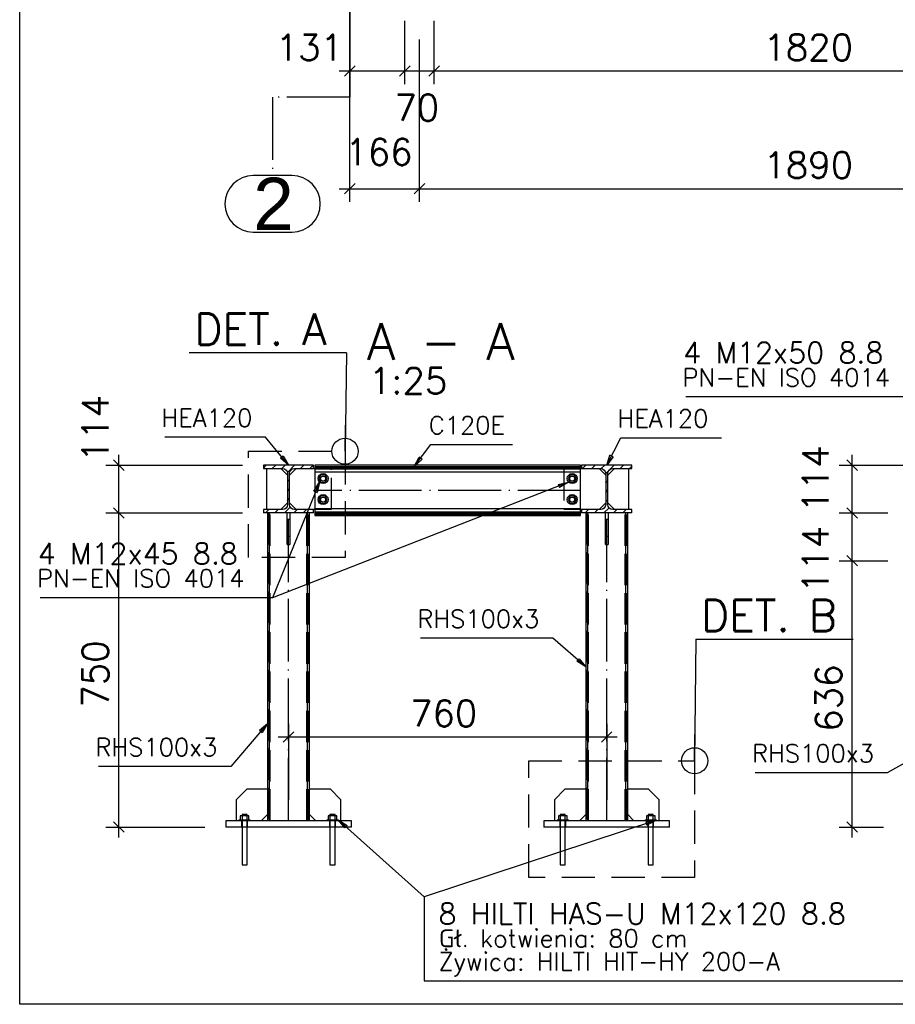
# Paper-space layout 'A2' of a CAD drawing. Header units: millimetres. Extents: x -144 to 420, y 0 to 415.
# Tile 1 of 12: x -144 to -60, y 5 to 99. Entities that reach past the tile are written whole.
import ezdxf

# ---------------------------------------------------------------- set-up
doc = ezdxf.new("R2010")
doc.units = ezdxf.units.MM
for name, pattern in [('ACAD_ISO02W100', [15, 12, -3]), ('ACAD_ISO04W100', [30, 24, -3, 0, -3]), ('HIDDEN2', [4.7625, 3.175, -1.5875])]:
    doc.linetypes.add(name, pattern=pattern)
doc.layers.get('0').update_dxf_attribs({"linetype": 'CONTINUOUS'})
for name, color, linetype in [('AS_DIM_ON', 7, 'CONTINUOUS'), ('AS_INS_ON', 7, 'CONTINUOUS'), ('AS_Siatki', 72, 'CONTINUOUS'), ('Tabelka', 172, 'CONTINUOUS')]:
    doc.layers.add(name, color=color, linetype=linetype)
doc.styles.add('Arial', font='arial.ttf')
doc.styles.add('PB_CalloutText_Small', font='txt.shx', dxfattribs={"height": 3})
doc.styles.add('ROMANS', font='romans')
doc.styles.add('Simplex.shx', font='Simplex.shx', dxfattribs={"height": 1.7})
pattern_1 = [(45, (-103.5155, 22.2354), (-0.449013, 0.449013), [])]

# ---------------------------------------------------------------- blocks, each defined once
blk = doc.blocks.new('*U5')
at = {"color": 3}
blk.add_lwpolyline([(0, 410), (0, 0), (-559, 0), (-559, 410)], close=True, dxfattribs=at)

psp = doc.layouts.new('A2')

# ---------------------------------------------------------------- hatches: boundary and pattern name
h = psp.add_hatch()
h.set_pattern_fill('ANSI31', color=256, scale=0.2, style=0)
h.set_pattern_definition(pattern_1)
h.paths.add_polyline_path([(-120.717, 51.935), (-115.917, 51.935), (-115.917, 52.255), (-117.737, 52.255, -0.414214), (-118.217, 52.735), (-118.217, 55.695, -0.414214), (-117.737, 56.175), (-115.917, 56.175), (-115.917, 56.495), (-120.717, 56.495), (-120.717, 56.175), (-118.897, 56.175, -0.414214), (-118.417, 55.695), (-118.417, 52.735, -0.414214), (-118.897, 52.255), (-120.717, 52.255)], flags=0)
h = psp.add_hatch()
h.set_pattern_fill('ANSI31', color=256, scale=0.2, style=0)
h.set_pattern_definition(pattern_1)
h.paths.add_polyline_path([(-90.317, 51.935), (-85.517, 51.935), (-85.517, 52.255), (-87.337, 52.255, -0.414214), (-87.817, 52.735), (-87.817, 55.695, -0.414214), (-87.337, 56.175), (-85.517, 56.175), (-85.517, 56.495), (-90.317, 56.495), (-90.317, 56.175), (-88.497, 56.175, -0.414214), (-88.017, 55.695), (-88.017, 52.735, -0.414214), (-88.497, 52.255), (-90.317, 52.255)], flags=0)

# ---------------------------------------------------------------- linework, layer by layer
at = {"color": 20, "linetype": 'ACAD_ISO04W100', "ltscale": 0.25}
for p, q in [((-112.467, 254.255), (-112.467, 91.657)), ((-112.467, 91.657), (-119.836, 91.658)), ((-119.836, 91.658), (-119.836, 84.158))]:
    psp.add_line(p, q, dxfattribs=at)
at = {"color": 20, "linetype": 'Continuous', "ltscale": 0.25}
for p, q in [((-117.98, 84.158), (-121.692, 84.158)), ((-121.692, 78.758), (-117.98, 78.758))]:
    psp.add_line(p, q, dxfattribs=at)
at = {"color": 0, "linetype": 'ByBlock', "lineweight": -2}
for p, q in [((-118.823, 57.374), (-119.081, 57.162)), ((-118.823, 57.374), (-118.317, 56.495)), ((-87.917, 56.495), (-87.611, 57.462)), ((-87.314, 57.31), (-87.611, 57.462)), ((-118.317, 56.495), (-119.081, 57.162)), ((-106.3, 56.377), (-105.825, 57.273)), ((-105.56, 57.071), (-106.3, 56.377)), ((-105.56, 57.071), (-105.825, 57.273)), ((-87.314, 57.31), (-87.917, 56.495)), ((-115.89, 54.014), (-115.358, 54.877)), ((-115.358, 54.877), (-115.581, 53.888)), ((-92.55, 54.669), (-91.558, 54.877)), ((-92.55, 54.669), (-92.429, 54.359)), ((-91.558, 54.877), (-92.429, 54.359)), ((-115.89, 54.014), (-115.581, 53.888)), ((-90.564, 38.016), (-90.782, 37.763)), ((-89.917, 37.235), (-90.782, 37.763)), ((-90.564, 38.016), (-89.917, 37.235)), ((-121.093, 31.187), (-120.317, 31.839)), ((-121.093, 31.187), (-120.839, 30.97)), ((-120.317, 31.839), (-120.839, 30.97)), ((-112.948, 21.844), (-113.582, 22.635)), ((-113.582, 22.635), (-112.726, 22.093)), ((-84.179, 22.43), (-83.177, 22.585)), ((-83.177, 22.585), (-84.074, 22.114)), ((-112.948, 21.844), (-112.726, 22.093)), ((-84.179, 22.43), (-84.074, 22.114))]:
    psp.add_line(p, q, dxfattribs=at)
at = {"linetype": 'Continuous', "ltscale": 0.25}
for p, q in [((-115.917, 56.495), (-120.717, 56.495)), ((-120.717, 56.495), (-120.717, 56.175)), ((-115.917, 56.175), (-115.917, 56.495)), ((-90.417, 56.495), (-115.817, 56.495)), ((-115.817, 56.495), (-115.817, 56.377)), ((-90.417, 56.377), (-90.417, 56.495)), ((-85.517, 56.495), (-90.317, 56.495)), ((-90.317, 56.495), (-90.317, 56.175)), ((-85.517, 56.175), (-85.517, 56.495)), ((-120.717, 56.175), (-118.897, 56.175)), ((-119.017, 56.135), (-120.417, 56.135)), ((-120.417, 56.135), (-120.417, 52.295)), ((-118.417, 55.535), (-119.017, 56.135)), ((-118.417, 55.695), (-118.417, 52.735)), ((-117.617, 56.135), (-118.217, 55.535)), ((-118.217, 52.735), (-118.217, 55.695)), ((-117.737, 56.175), (-115.917, 56.175)), ((-115.817, 56.135), (-117.617, 56.135)), ((-115.817, 56.377), (-90.417, 56.377)), ((-115.817, 56.377), (-115.817, 56.293)), ((-115.817, 56.293), (-115.817, 56.258)), ((-115.817, 56.258), (-90.417, 56.258)), ((-115.817, 56.258), (-115.817, 56.138)), ((-115.817, 56.138), (-90.417, 56.138)), ((-115.817, 56.138), (-115.817, 56.051)), ((-115.817, 56.051), (-115.817, 55.839)), ((-90.417, 55.839), (-115.817, 55.839)), ((-115.817, 55.839), (-115.817, 52.352)), ((-115.217, 55.562), (-115.418, 55.215)), ((-114.817, 55.562), (-115.217, 55.562)), ((-114.616, 55.215), (-114.817, 55.562)), ((-91.417, 55.562), (-91.618, 55.215)), ((-91.017, 55.562), (-91.417, 55.562)), ((-90.816, 55.215), (-91.017, 55.562)), ((-90.417, 56.293), (-90.417, 56.377)), ((-90.417, 56.258), (-90.417, 56.293)), ((-90.417, 56.138), (-90.417, 56.258)), ((-90.417, 56.051), (-90.417, 56.138)), ((-88.617, 56.135), (-90.417, 56.135)), ((-90.417, 55.839), (-90.417, 56.051)), ((-90.417, 52.352), (-90.417, 55.839)), ((-90.317, 56.175), (-88.497, 56.175)), ((-88.017, 55.535), (-88.617, 56.135)), ((-88.017, 55.695), (-88.017, 52.735)), ((-87.217, 56.135), (-87.817, 55.535)), ((-87.817, 52.735), (-87.817, 55.695)), ((-87.337, 56.175), (-85.517, 56.175)), ((-85.817, 56.135), (-87.217, 56.135)), ((-85.817, 52.295), (-85.817, 56.135)), ((-115.418, 55.215), (-115.217, 54.868)), ((-115.217, 54.868), (-114.817, 54.868)), ((-114.817, 54.868), (-114.616, 55.215)), ((-91.618, 55.215), (-91.417, 54.868)), ((-91.417, 54.868), (-91.017, 54.868)), ((-91.017, 54.868), (-90.816, 55.215)), ((-119.017, 52.295), (-118.417, 52.895)), ((-118.217, 52.895), (-117.617, 52.295)), ((-115.217, 53.562), (-115.418, 53.215)), ((-115.418, 53.215), (-115.217, 52.868)), ((-114.817, 53.562), (-115.217, 53.562)), ((-115.217, 52.868), (-114.817, 52.868)), ((-114.616, 53.215), (-114.817, 53.562)), ((-114.817, 52.868), (-114.616, 53.215)), ((-91.417, 53.562), (-91.618, 53.215)), ((-91.618, 53.215), (-91.417, 52.868)), ((-91.017, 53.562), (-91.417, 53.562)), ((-91.417, 52.868), (-91.017, 52.868)), ((-90.816, 53.215), (-91.017, 53.562)), ((-91.017, 52.868), (-90.816, 53.215)), ((-88.617, 52.295), (-88.017, 52.895)), ((-87.817, 52.895), (-87.217, 52.295)), ((-118.897, 52.255), (-120.717, 52.255)), ((-120.717, 52.255), (-120.717, 51.935)), ((-115.917, 51.935), (-120.717, 51.935)), ((-120.417, 52.295), (-119.017, 52.295)), ((-120.317, 51.935), (-120.317, 22.535)), ((-120.137, 22.535), (-120.137, 51.935)), ((-118.437, 49.693), (-118.437, 51.935)), ((-118.197, 51.935), (-118.197, 49.693)), ((-115.917, 52.255), (-117.737, 52.255)), ((-117.617, 52.295), (-115.817, 52.295)), ((-116.497, 22.535), (-116.497, 51.935)), ((-116.317, 22.535), (-116.317, 51.935)), ((-115.917, 51.935), (-115.917, 52.255)), ((-115.817, 52.352), (-90.417, 52.352)), ((-115.817, 52.352), (-115.817, 52.14)), ((-115.817, 52.14), (-115.817, 52.053)), ((-115.817, 52.053), (-90.417, 52.053)), ((-115.817, 52.053), (-115.817, 51.933)), ((-115.817, 51.933), (-90.417, 51.933)), ((-115.817, 51.933), (-115.817, 51.898)), ((-115.817, 51.898), (-115.817, 51.813)), ((-115.817, 51.813), (-90.417, 51.813)), ((-115.817, 51.813), (-115.817, 51.695)), ((-90.417, 52.14), (-90.417, 52.352)), ((-90.417, 52.295), (-88.617, 52.295)), ((-90.417, 52.053), (-90.417, 52.14)), ((-90.417, 51.933), (-90.417, 52.053)), ((-90.417, 51.898), (-90.417, 51.933)), ((-90.417, 51.813), (-90.417, 51.898)), ((-90.417, 51.695), (-90.417, 51.813)), ((-88.497, 52.255), (-90.317, 52.255)), ((-90.317, 52.255), (-90.317, 51.935)), ((-85.517, 51.935), (-90.317, 51.935)), ((-89.917, 51.935), (-89.917, 22.535)), ((-89.737, 22.535), (-89.737, 51.935)), ((-88.037, 49.698), (-88.037, 51.935)), ((-87.797, 51.935), (-87.797, 49.698)), ((-85.517, 52.255), (-87.337, 52.255)), ((-87.217, 52.295), (-85.817, 52.295)), ((-86.097, 22.535), (-86.097, 51.935)), ((-85.917, 22.535), (-85.917, 51.935)), ((-85.517, 51.935), (-85.517, 52.255)), ((-115.817, 51.695), (-90.417, 51.695)), ((-118.197, 49.693), (-118.437, 49.693)), ((-118.437, 48.935), (-118.437, 49.693)), ((-118.437, 48.935), (-118.197, 48.935)), ((-118.197, 49.693), (-118.197, 48.935)), ((-87.797, 49.698), (-88.037, 49.698)), ((-88.037, 48.935), (-88.037, 49.698)), ((-88.037, 48.935), (-87.797, 48.935)), ((-87.797, 49.698), (-87.797, 48.935)), ((-122.317, 25.535), (-123.317, 24.535)), ((-120.317, 25.535), (-122.317, 25.535)), ((-114.317, 25.535), (-116.317, 25.535)), ((-113.317, 24.535), (-114.317, 25.535)), ((-91.917, 25.535), (-92.917, 24.535)), ((-89.917, 25.535), (-91.917, 25.535)), ((-83.917, 25.535), (-85.917, 25.535)), ((-82.917, 24.535), (-83.917, 25.535)), ((-123.317, 24.535), (-123.317, 22.535)), ((-113.317, 22.535), (-113.317, 24.535)), ((-92.917, 24.535), (-92.917, 22.535)), ((-82.917, 22.535), (-82.917, 24.535)), ((-123.057, 22.635), (-123.047, 22.635)), ((-123.057, 22.635), (-123.057, 22.535)), ((-123.047, 22.635), (-123.016, 22.635)), ((-123.016, 22.635), (-122.966, 22.635)), ((-122.966, 22.635), (-122.899, 22.635)), ((-122.726, 23.019), (-122.936, 23.019)), ((-122.936, 23.019), (-122.936, 22.635)), ((-122.899, 22.635), (-122.817, 22.635)), ((-122.817, 22.635), (-122.724, 22.635)), ((-122.739, 23.135), (-122.757, 23.135)), ((-122.757, 23.135), (-122.757, 23.019)), ((-122.687, 23.135), (-122.739, 23.135)), ((-122.307, 23.019), (-122.726, 23.019)), ((-122.726, 22.635), (-122.726, 23.019)), ((-122.724, 22.635), (-122.622, 22.635)), ((-122.609, 23.135), (-122.687, 23.135)), ((-122.622, 22.635), (-122.517, 22.635)), ((-122.517, 23.135), (-122.609, 23.135)), ((-122.425, 23.135), (-122.517, 23.135)), ((-122.517, 22.635), (-122.412, 22.635)), ((-122.347, 23.135), (-122.425, 23.135)), ((-122.412, 22.635), (-122.31, 22.635)), ((-122.295, 23.135), (-122.347, 23.135)), ((-122.31, 22.635), (-122.217, 22.635)), ((-122.098, 23.019), (-122.307, 23.019)), ((-122.307, 23.019), (-122.307, 22.635)), ((-122.277, 23.135), (-122.295, 23.135)), ((-122.277, 23.019), (-122.277, 23.135)), ((-122.217, 22.635), (-122.135, 22.635)), ((-122.135, 22.635), (-122.068, 22.635)), ((-122.098, 22.635), (-122.098, 23.019)), ((-122.068, 22.635), (-122.018, 22.635)), ((-122.018, 22.635), (-121.987, 22.635)), ((-121.987, 22.635), (-121.977, 22.635)), ((-121.977, 22.535), (-121.977, 22.635)), ((-120.917, 22.535), (-120.317, 23.135)), ((-116.317, 23.135), (-115.717, 22.535)), ((-114.657, 22.635), (-114.647, 22.635)), ((-114.657, 22.635), (-114.657, 22.535)), ((-114.647, 22.635), (-114.616, 22.635)), ((-114.616, 22.635), (-114.566, 22.635)), ((-114.566, 22.635), (-114.499, 22.635)), ((-114.326, 23.019), (-114.536, 23.019)), ((-114.536, 23.019), (-114.536, 22.635)), ((-114.499, 22.635), (-114.417, 22.635)), ((-114.417, 22.635), (-114.324, 22.635)), ((-114.339, 23.135), (-114.357, 23.135)), ((-114.357, 23.135), (-114.357, 23.019)), ((-114.287, 23.135), (-114.339, 23.135)), ((-113.907, 23.019), (-114.326, 23.019)), ((-114.326, 22.635), (-114.326, 23.019)), ((-114.324, 22.635), (-114.222, 22.635)), ((-114.209, 23.135), (-114.287, 23.135)), ((-114.222, 22.635), (-114.117, 22.635)), ((-114.117, 23.135), (-114.209, 23.135)), ((-114.025, 23.135), (-114.117, 23.135)), ((-114.117, 22.635), (-114.012, 22.635)), ((-113.947, 23.135), (-114.025, 23.135)), ((-114.012, 22.635), (-113.91, 22.635)), ((-113.895, 23.135), (-113.947, 23.135)), ((-113.91, 22.635), (-113.817, 22.635)), ((-113.698, 23.019), (-113.907, 23.019)), ((-113.907, 23.019), (-113.907, 22.635)), ((-113.877, 23.135), (-113.895, 23.135)), ((-113.877, 23.019), (-113.877, 23.135)), ((-113.817, 22.635), (-113.735, 22.635)), ((-113.735, 22.635), (-113.668, 22.635)), ((-113.698, 22.635), (-113.698, 23.019)), ((-113.668, 22.635), (-113.618, 22.635)), ((-113.618, 22.635), (-113.587, 22.635)), ((-113.587, 22.635), (-113.577, 22.635)), ((-113.577, 22.535), (-113.577, 22.635)), ((-92.657, 22.635), (-92.647, 22.635)), ((-92.657, 22.635), (-92.657, 22.535)), ((-92.647, 22.635), (-92.616, 22.635)), ((-92.616, 22.635), (-92.566, 22.635)), ((-92.566, 22.635), (-92.499, 22.635)), ((-92.326, 23.019), (-92.536, 23.019)), ((-92.536, 23.019), (-92.536, 22.635)), ((-92.499, 22.635), (-92.417, 22.635)), ((-92.417, 22.635), (-92.324, 22.635)), ((-92.339, 23.135), (-92.357, 23.135)), ((-92.357, 23.135), (-92.357, 23.019)), ((-92.287, 23.135), (-92.339, 23.135)), ((-91.907, 23.019), (-92.326, 23.019)), ((-92.326, 22.635), (-92.326, 23.019)), ((-92.324, 22.635), (-92.222, 22.635)), ((-92.209, 23.135), (-92.287, 23.135)), ((-92.222, 22.635), (-92.117, 22.635)), ((-92.117, 23.135), (-92.209, 23.135)), ((-92.025, 23.135), (-92.117, 23.135)), ((-92.117, 22.635), (-92.012, 22.635)), ((-91.947, 23.135), (-92.025, 23.135)), ((-92.012, 22.635), (-91.91, 22.635)), ((-91.895, 23.135), (-91.947, 23.135)), ((-91.91, 22.635), (-91.817, 22.635)), ((-91.698, 23.019), (-91.907, 23.019)), ((-91.907, 23.019), (-91.907, 22.635)), ((-91.877, 23.135), (-91.895, 23.135)), ((-91.877, 23.019), (-91.877, 23.135)), ((-91.817, 22.635), (-91.735, 22.635)), ((-91.735, 22.635), (-91.668, 22.635)), ((-91.698, 22.635), (-91.698, 23.019)), ((-91.668, 22.635), (-91.618, 22.635)), ((-91.618, 22.635), (-91.587, 22.635)), ((-91.587, 22.635), (-91.577, 22.635)), ((-91.577, 22.535), (-91.577, 22.635)), ((-90.517, 22.535), (-89.917, 23.135)), ((-85.917, 23.135), (-85.317, 22.535)), ((-84.257, 22.635), (-84.247, 22.635)), ((-84.257, 22.635), (-84.257, 22.535)), ((-84.247, 22.635), (-84.216, 22.635)), ((-84.216, 22.635), (-84.166, 22.635)), ((-84.166, 22.635), (-84.099, 22.635)), ((-83.926, 23.019), (-84.136, 23.019)), ((-84.136, 23.019), (-84.136, 22.635)), ((-84.099, 22.635), (-84.017, 22.635)), ((-84.017, 22.635), (-83.924, 22.635)), ((-83.939, 23.135), (-83.957, 23.135)), ((-83.957, 23.135), (-83.957, 23.019)), ((-83.887, 23.135), (-83.939, 23.135)), ((-83.507, 23.019), (-83.926, 23.019)), ((-83.926, 22.635), (-83.926, 23.019)), ((-83.924, 22.635), (-83.822, 22.635)), ((-83.809, 23.135), (-83.887, 23.135)), ((-83.822, 22.635), (-83.717, 22.635)), ((-83.717, 23.135), (-83.809, 23.135)), ((-83.625, 23.135), (-83.717, 23.135)), ((-83.717, 22.635), (-83.612, 22.635)), ((-83.547, 23.135), (-83.625, 23.135)), ((-83.612, 22.635), (-83.51, 22.635)), ((-83.495, 23.135), (-83.547, 23.135)), ((-83.51, 22.635), (-83.417, 22.635)), ((-83.298, 23.019), (-83.507, 23.019)), ((-83.507, 23.019), (-83.507, 22.635)), ((-83.477, 23.135), (-83.495, 23.135)), ((-83.477, 23.019), (-83.477, 23.135)), ((-83.417, 22.635), (-83.335, 22.635)), ((-83.335, 22.635), (-83.268, 22.635)), ((-83.298, 22.635), (-83.298, 23.019)), ((-83.268, 22.635), (-83.218, 22.635)), ((-83.218, 22.635), (-83.187, 22.635)), ((-83.187, 22.635), (-83.177, 22.635)), ((-83.177, 22.535), (-83.177, 22.635)), ((-112.317, 22.535), (-124.317, 22.535)), ((-124.317, 22.535), (-124.317, 21.935)), ((-112.317, 21.935), (-124.317, 21.935)), ((-122.757, 21.935), (-122.757, 18.335)), ((-122.277, 18.335), (-122.277, 21.935)), ((-114.357, 21.935), (-114.357, 18.335)), ((-113.877, 18.335), (-113.877, 21.935)), ((-112.317, 21.935), (-112.317, 22.535)), ((-81.917, 22.535), (-93.917, 22.535)), ((-93.917, 22.535), (-93.917, 21.935)), ((-81.917, 21.935), (-93.917, 21.935)), ((-92.357, 21.935), (-92.357, 18.335)), ((-91.877, 18.335), (-91.877, 21.935)), ((-83.957, 21.935), (-83.957, 18.335)), ((-83.477, 18.335), (-83.477, 21.935)), ((-81.917, 21.935), (-81.917, 22.535)), ((-122.757, 18.335), (-122.752, 18.335)), ((-122.752, 18.335), (-122.739, 18.335)), ((-122.739, 18.335), (-122.716, 18.335)), ((-122.716, 18.335), (-122.687, 18.335)), ((-122.687, 18.335), (-122.65, 18.335)), ((-122.65, 18.335), (-122.609, 18.335)), ((-122.609, 18.335), (-122.564, 18.335)), ((-122.564, 18.335), (-122.517, 18.335)), ((-122.517, 18.335), (-122.47, 18.335)), ((-122.47, 18.335), (-122.425, 18.335)), ((-122.425, 18.335), (-122.384, 18.335)), ((-122.384, 18.335), (-122.347, 18.335)), ((-122.347, 18.335), (-122.317, 18.335)), ((-122.317, 18.335), (-122.295, 18.335)), ((-122.295, 18.335), (-122.282, 18.335)), ((-122.282, 18.335), (-122.277, 18.335)), ((-114.357, 18.335), (-114.352, 18.335)), ((-114.352, 18.335), (-114.339, 18.335)), ((-114.339, 18.335), (-114.316, 18.335)), ((-114.316, 18.335), (-114.287, 18.335)), ((-114.287, 18.335), (-114.25, 18.335)), ((-114.25, 18.335), (-114.209, 18.335)), ((-114.209, 18.335), (-114.164, 18.335)), ((-114.164, 18.335), (-114.117, 18.335)), ((-114.117, 18.335), (-114.07, 18.335)), ((-114.07, 18.335), (-114.025, 18.335)), ((-114.025, 18.335), (-113.984, 18.335)), ((-113.984, 18.335), (-113.947, 18.335)), ((-113.947, 18.335), (-113.917, 18.335)), ((-113.917, 18.335), (-113.895, 18.335)), ((-113.895, 18.335), (-113.882, 18.335)), ((-113.882, 18.335), (-113.877, 18.335)), ((-92.357, 18.335), (-92.352, 18.335)), ((-92.352, 18.335), (-92.339, 18.335)), ((-92.339, 18.335), (-92.316, 18.335)), ((-92.316, 18.335), (-92.287, 18.335)), ((-92.287, 18.335), (-92.25, 18.335)), ((-92.25, 18.335), (-92.209, 18.335)), ((-92.209, 18.335), (-92.164, 18.335)), ((-92.164, 18.335), (-92.117, 18.335)), ((-92.117, 18.335), (-92.07, 18.335)), ((-92.07, 18.335), (-92.025, 18.335)), ((-92.025, 18.335), (-91.984, 18.335)), ((-91.984, 18.335), (-91.947, 18.335)), ((-91.947, 18.335), (-91.917, 18.335)), ((-91.917, 18.335), (-91.895, 18.335)), ((-91.895, 18.335), (-91.882, 18.335)), ((-91.882, 18.335), (-91.877, 18.335)), ((-83.957, 18.335), (-83.952, 18.335)), ((-83.952, 18.335), (-83.939, 18.335)), ((-83.939, 18.335), (-83.916, 18.335)), ((-83.916, 18.335), (-83.887, 18.335)), ((-83.887, 18.335), (-83.85, 18.335)), ((-83.85, 18.335), (-83.809, 18.335)), ((-83.809, 18.335), (-83.764, 18.335)), ((-83.764, 18.335), (-83.717, 18.335)), ((-83.717, 18.335), (-83.67, 18.335)), ((-83.67, 18.335), (-83.625, 18.335)), ((-83.625, 18.335), (-83.584, 18.335)), ((-83.584, 18.335), (-83.547, 18.335)), ((-83.547, 18.335), (-83.517, 18.335)), ((-83.517, 18.335), (-83.495, 18.335)), ((-83.495, 18.335), (-83.482, 18.335)), ((-83.482, 18.335), (-83.477, 18.335))]:
    psp.add_line(p, q, dxfattribs=at)
at = {"color": 84, "linetype": 'ACAD_ISO02W100', "ltscale": 0.25}
for p, q in [((-114.217, 56.135), (-115.817, 56.135)), ((-114.217, 52.295), (-114.217, 56.135)), ((-90.417, 56.135), (-92.017, 56.135)), ((-92.017, 56.135), (-92.017, 52.295)), ((-120.197, 51.935), (-120.197, 22.535)), ((-120.077, 22.535), (-120.077, 51.935)), ((-116.557, 22.535), (-116.557, 51.935)), ((-116.437, 22.535), (-116.437, 51.935)), ((-115.817, 52.295), (-114.217, 52.295)), ((-92.017, 52.295), (-90.417, 52.295)), ((-89.797, 51.935), (-89.797, 22.535)), ((-89.677, 22.535), (-89.677, 51.935)), ((-86.157, 22.535), (-86.157, 51.935)), ((-86.037, 22.535), (-86.037, 51.935)), ((-118.437, 51.335), (-118.197, 51.335)), ((-88.037, 51.335), (-87.797, 51.335)), ((-122.797, 22.535), (-122.797, 21.935)), ((-122.757, 22.535), (-122.757, 21.935)), ((-122.277, 21.935), (-122.277, 22.535)), ((-122.237, 21.935), (-122.237, 22.535)), ((-114.397, 22.535), (-114.397, 21.935)), ((-114.357, 22.535), (-114.357, 21.935)), ((-113.877, 21.935), (-113.877, 22.535)), ((-113.837, 21.935), (-113.837, 22.535)), ((-92.397, 22.535), (-92.397, 21.935)), ((-92.357, 22.535), (-92.357, 21.935)), ((-91.877, 21.935), (-91.877, 22.535)), ((-91.837, 21.935), (-91.837, 22.535)), ((-83.997, 22.535), (-83.997, 21.935)), ((-83.957, 22.535), (-83.957, 21.935)), ((-83.477, 21.935), (-83.477, 22.535)), ((-83.437, 21.935), (-83.437, 22.535))]:
    psp.add_line(p, q, dxfattribs=at)
at = {"color": 7}
for p, q in [((-91.558, 54.877), (-119.862, 43.843)), ((-113.582, 22.635), (-105.346, 15.265))]:
    psp.add_line(p, q, dxfattribs=at)
at = {"color": 10, "linetype": 'ACAD_ISO04W100', "ltscale": 0.25}
for p, q in [((-118.317, 54.215), (-118.317, 54.215)), ((-90.417, 54.095), (-115.817, 54.095)), ((-87.917, 54.215), (-87.917, 54.215)), ((-118.317, 22.535), (-118.317, 51.935)), ((-87.917, 22.535), (-87.917, 51.935))]:
    psp.add_line(p, q, dxfattribs=at)
at = {"color": 7}
for points in [[(-56.078, 52.505), (-58.198, 63.028), (-80.379, 63.028)], [(-118.317, 56.495), (-120.513, 59.166), (-130.146, 59.166)], [(-106.3, 56.377), (-104.708, 58.46), (-96.937, 58.46)], [(-87.917, 56.495), (-86.583, 59.108), (-76.95, 59.108)], [(-115.358, 54.877), (-119.862, 43.843), (-142.043, 43.843)], [(-89.917, 37.235), (-93.085, 39.975), (-105.713, 39.975)], [(-120.317, 31.839), (-123.841, 27.712), (-136.469, 27.712)], [(-58.675, 28.486), (-61.115, 27.124), (-73.743, 27.124)], [(-83.177, 22.585), (-105.346, 15.265), (-105.346, 7.24), (-59.551, 7.24)]]:
    psp.add_lwpolyline(points, dxfattribs=at)
at = {"linetype": 'Continuous', "ltscale": 0.25}
for centre, radius in [((-115.017, 55.215), 0.48), ((-91.217, 55.215), 0.48), ((-115.017, 55.215), 0.24), ((-91.217, 55.215), 0.24), ((-115.017, 53.215), 0.48), ((-91.217, 53.215), 0.48), ((-115.017, 53.215), 0.24), ((-91.217, 53.215), 0.24)]:
    psp.add_circle(centre, radius, dxfattribs=at)
at = {"color": 20, "linetype": 'Continuous', "ltscale": 0.25}
for centre, start, end in [((-121.692, 81.458), 90, 270), ((-117.98, 81.458), 270, 90)]:
    psp.add_arc(centre, 2.7, start, end, dxfattribs=at)
at = {"linetype": 'Continuous', "ltscale": 0.25, "extrusion": (6.27875e-14, 1.51582e-13, -1)}
psp.add_arc((118.897, 55.695), 0.48, 90, 180, dxfattribs=at)
at = {"linetype": 'Continuous', "ltscale": 0.25, "extrusion": (-1.51582e-13, 6.27875e-14, -1)}
psp.add_arc((117.737, 55.695), 0.48, 0, 90, dxfattribs=at)
at = {"linetype": 'Continuous', "ltscale": 0.25, "extrusion": (0, 0, -1)}
for centre, start, end in [((88.497, 55.695), 90, 180), ((87.337, 55.695), 0, 90)]:
    psp.add_arc(centre, 0.48, start, end, dxfattribs=at)
at = {"linetype": 'Continuous', "ltscale": 0.25, "extrusion": (-6.27875e-14, 1.51582e-13, -1)}
psp.add_arc((118.897, 52.735), 0.48, 180, 270, dxfattribs=at)
at = {"linetype": 'Continuous', "ltscale": 0.25, "extrusion": (1.51582e-13, 6.27875e-14, -1)}
psp.add_arc((117.737, 52.735), 0.48, 270, 0, dxfattribs=at)
at = {"linetype": 'Continuous', "ltscale": 0.25, "extrusion": (-1.25575e-13, 3.03165e-13, -1)}
psp.add_arc((88.497, 52.735), 0.48, 180, 270, dxfattribs=at)
at = {"linetype": 'Continuous', "ltscale": 0.25, "extrusion": (3.03165e-13, 1.25575e-13, -1)}
psp.add_arc((87.337, 52.735), 0.48, 270, 0, dxfattribs=at)
at = {"layer": 'AS_DIM_ON', "color": 8}
for p, q in [((-112.467, 159.717), (-112.467, 93.657)), ((-112.467, 81.658), (-112.467, 103.157)), ((-112.467, 92.903), (-112.467, 103.157)), ((-107.209, 92.903), (-107.209, 98.953)), ((-104.409, 92.903), (-104.409, 98.953)), ((-105.809, 81.658), (-105.809, 97.153)), ((-113.467, 94.153), (-107.209, 94.153)), ((-107.209, 94.153), (-104.409, 94.153)), ((-104.409, 94.153), (-31.609, 94.153)), ((-113.467, 82.908), (-105.809, 82.908)), ((-105.809, 82.908), (-29.209, 82.908)), ((-134.529, 51.935), (-134.529, 57.495)), ((-64.475, 51.935), (-64.475, 57.495)), ((-135.779, 56.495), (-122.717, 56.495)), ((-65.725, 56.495), (-58.675, 56.495)), ((-135.779, 51.935), (-122.717, 51.935)), ((-134.529, 20.935), (-134.529, 51.935)), ((-65.725, 51.935), (-61.076, 51.935)), ((-64.475, 47.375), (-64.475, 51.935)), ((-65.725, 47.375), (-61.076, 47.375)), ((-64.475, 20.935), (-64.475, 47.375)), ((-118.317, 31.785), (-118.317, 24.535)), ((-87.917, 31.785), (-87.917, 24.535)), ((-119.317, 30.535), (-86.917, 30.535)), ((-135.779, 21.935), (-126.317, 21.935)), ((-65.725, 21.935), (-61.475, 21.935))]:
    psp.add_line(p, q, dxfattribs=at)
at = {"layer": 'AS_DIM_ON', "color": 8, "linetype": 'ByBlock', "lineweight": -2}
for p, q in [((-111.967, 94.653), (-112.967, 93.653)), ((-107.709, 93.653), (-106.709, 94.653)), ((-106.709, 94.653), (-107.709, 93.653)), ((-104.909, 93.653), (-103.909, 94.653)), ((-103.909, 94.653), (-104.909, 93.653)), ((-111.967, 83.408), (-112.967, 82.408)), ((-106.309, 82.408), (-105.309, 83.408)), ((-105.309, 83.408), (-106.309, 82.408)), ((-134.029, 55.995), (-135.029, 56.995)), ((-63.975, 55.995), (-64.975, 56.995)), ((-134.029, 51.435), (-135.029, 52.435)), ((-135.029, 52.435), (-134.029, 51.435)), ((-63.975, 51.435), (-64.975, 52.435)), ((-64.975, 52.435), (-63.975, 51.435)), ((-63.975, 46.875), (-64.975, 47.875)), ((-64.975, 47.875), (-63.975, 46.875)), ((-117.817, 31.035), (-118.817, 30.035)), ((-88.417, 30.035), (-87.417, 31.035)), ((-135.029, 22.435), (-134.029, 21.435)), ((-64.975, 22.435), (-63.975, 21.435))]:
    psp.add_line(p, q, dxfattribs=at)
at = {"layer": 'AS_INS_ON', "color": 84}
for p, q in [((-112.771, 67.236), (-127.82, 67.236)), ((-112.771, 67.236), (-112.923, 57.83)), ((-79.419, 39.886), (-79.522, 28.264)), ((-79.419, 39.886), (-64.37, 39.886))]:
    psp.add_line(p, q, dxfattribs=at)
at = {"layer": 'AS_INS_ON', "linetype": 'ByBlock', "lineweight": -2}
for p, q in [((-112.923, 57.83), (-112.883, 60.33)), ((-79.522, 28.264), (-79.5, 30.764))]:
    psp.add_line(p, q, dxfattribs=at)
at = {"layer": 'AS_INS_ON', "color": 84, "linetype": 'HIDDEN2'}
for points in [[(-122.139, 57.83), (-112.923, 57.83), (-112.923, 47.677), (-122.139, 47.677), (-122.139, 57.83)], [(-95.37, 28.264), (-79.522, 28.264), (-79.522, 17.111), (-95.37, 17.111), (-95.37, 28.264)]]:
    psp.add_lwpolyline(points, dxfattribs=at)
at = {"layer": 'AS_INS_ON', "linetype": 'ByBlock', "lineweight": -2}
for centre in [(-112.923, 57.83), (-79.522, 28.264)]:
    psp.add_circle(centre, 1.25, dxfattribs=at)

# ---------------------------------------------------------------- block references
at = {"layer": 'Tabelka'}
psp.add_blockref('*U5', (415, 5), dxfattribs=at)

# ---------------------------------------------------------------- texts
at = {"color": 84, "style": 'Simplex.shx'}
for s, height, p in [('A - A', 3.5, (-110.815, 66.559)), ('1:25', 2.5, (-110.649, 63.309))]:
    psp.add_text(s, height=height, dxfattribs=at).set_placement(p)
at = {"color": 7, "style": 'Simplex.shx'}
for s, height, p in [('4 M12x50 8.8', 2, (-80.614, 66.238)), ('PN-EN ISO 4014', 1.7, (-80.677, 64.028)), ('HEA120', 1.7, (-130.445, 60.166)), ('C120E', 1.7, (-104.926, 59.46)), ('HEA120', 1.7, (-86.882, 60.108)), ('4 M12x45 8.8', 2, (-142.278, 47.053)), ('PN-EN ISO 4014', 1.7, (-142.341, 44.843)), ('RHS100x3', 1.7, (-106.012, 40.975)), ('RHS100x3', 1.7, (-136.767, 28.712)), ('RHS100x3', 1.7, (-74.041, 28.124)), ('8 HILTI HAS-U M12x120 8.8', 2, (-103.998, 12.66)), ('Gł. kotwienia: 80 cm', 1.7, (-103.959, 10.45)), ('Żywica: HILTI HIT-HY 200-A', 1.7, (-104, 8.24))]:
    psp.add_text(s, height=height, dxfattribs=at).set_placement(p)
at = {"layer": 'AS_DIM_ON', "color": 9, "style": 'ROMANS'}
for s, p in [('131', (-119.544, 95.153)), ('1820', (-72.955, 95.153)), ('70', (-108.213, 89.403)), ('166', (-112.894, 85.158)), ('1890', (-72.955, 83.908)), ('760', (-106.711, 31.535))]:
    psp.add_text(s, height=2.5, dxfattribs=at).set_placement(p)
for s, p in [('114', (-135.529, 56.776)), ('114', (-66.725, 51.966)), ('114', (-66.725, 44.275)), ('750', (-135.529, 33.342)), ('636', (-65.475, 31.029))]:
    psp.add_text(s, height=2.5, rotation=90, dxfattribs=at).set_placement(p)
at = {"layer": 'AS_INS_ON', "color": 84, "style": 'PB_CalloutText_Small'}
for s, p in [('DET.', (-127.317, 67.986)), ('A', (-117.003, 67.986)), ('DET.', (-78.916, 40.636)), ('B', (-68.634, 40.636))]:
    psp.add_text(s, height=3, dxfattribs=at).set_placement(p)
at = {"layer": 'AS_Siatki', "color": 20, "style": 'Arial'}
psp.add_text('2', height=5, dxfattribs=at).set_placement((-121.697, 78.958))

doc.saveas('drawing.dxf')
